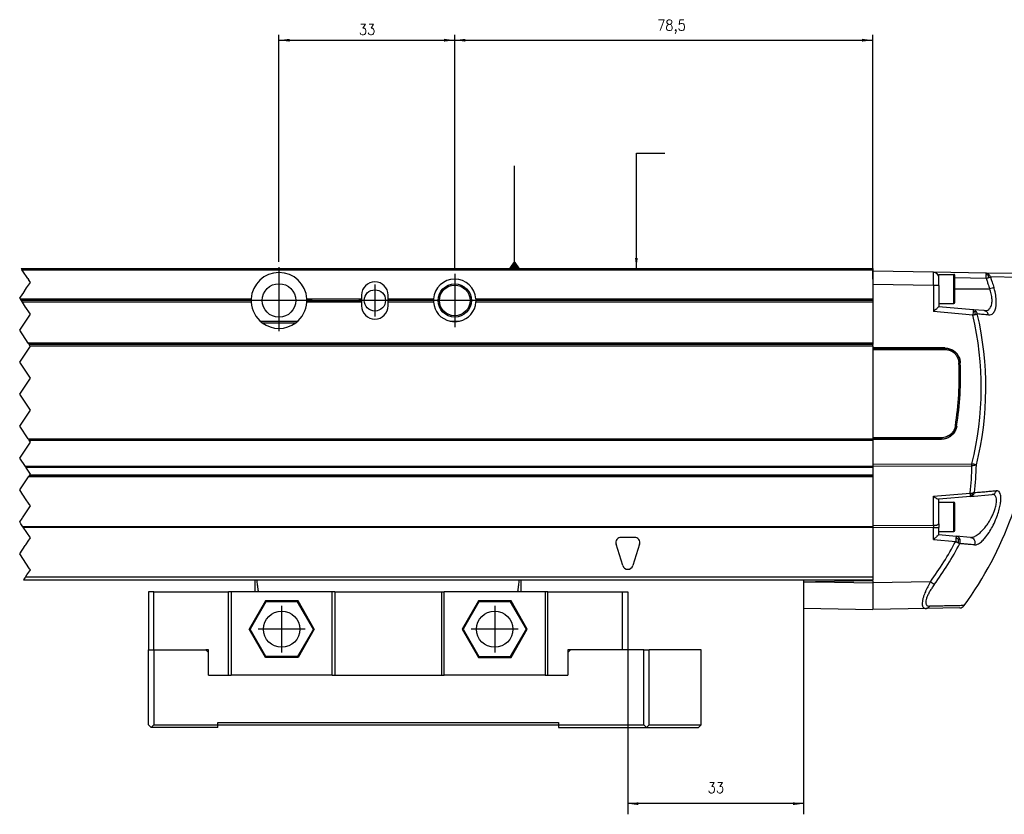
# Model space of a CAD drawing. Header units: millimetres. Extents: x -235 to 3416, y -109 to 485.
# Tile 12 of 36: x 327 to 511, y 155 to 304. Entities that reach past the tile are written whole.
import ezdxf

# ---------------------------------------------------------------- set-up
doc = ezdxf.new("R2010")
doc.units = ezdxf.units.MM
doc.linetypes.add('DOT_CENTER', pattern=[14, 12, -1, 0, -1])
doc.layers.add('1', color=7, linetype='Continuous')
doc.styles.add('CONVERTER_11', font='txt.shx', dxfattribs={"width": 0.9})
doc.dimstyles.new('ME10_DIM_24', dxfattribs={"dimtxt": 2, "dimasz": 2, "dimexe": 1, "dimexo": 1, "dimgap": 1, "dimtad": 1, "dimdsep": 46, "dimtxsty": 'CONVERTER_11', "dimsah": 1, "dimcen": 0.09, "dimclrd": 2, "dimclre": 2, "dimclrt": 2, "dimadec": 0, "dimazin": 0, "dimtfac": 1, "dimtdec": 4, "dimtix": 1, "dimtmove": 0, "dimatfit": 3, "dimfxl": 1, "dimtolj": 1, "dimtzin": 0, "dimarcsym": 0})
doc.dimstyles.new('ME10_DIM_25', dxfattribs={"dimtxt": 2, "dimasz": 2, "dimexe": 1, "dimexo": 1, "dimgap": 1, "dimtad": 1, "dimdsep": 46, "dimtxsty": 'CONVERTER_11', "dimsah": 1, "dimcen": 0.09, "dimclrd": 2, "dimclre": 2, "dimclrt": 2, "dimadec": 0, "dimazin": 0, "dimtfac": 1, "dimtdec": 4, "dimtix": 1, "dimtmove": 0, "dimatfit": 3, "dimfxl": 1, "dimtolj": 1, "dimtzin": 0, "dimarcsym": 0})
doc.dimstyles.new('ME10_DIM_36', dxfattribs={"dimtxt": 2, "dimasz": 2, "dimexe": 2, "dimexo": 0, "dimgap": 2, "dimtad": 1, "dimdsep": 46, "dimtxsty": 'CONVERTER_11', "dimsah": 1, "dimcen": 0.09, "dimclrd": 2, "dimclre": 2, "dimclrt": 2, "dimadec": 0, "dimazin": 0, "dimtfac": 1, "dimtdec": 4, "dimtix": 1, "dimtmove": 0, "dimatfit": 3, "dimfxl": 1, "dimtolj": 1, "dimtzin": 0, "dimarcsym": 0})
doc.dimstyles.get("Standard").update_dxf_attribs({"dimtxt": 0.18, "dimasz": 0.18, "dimexe": 0.18, "dimexo": 0.0625, "dimgap": 0.09, "dimtad": 0, "dimtih": 1, "dimtoh": 1, "dimdec": 4, "dimzin": 0, "dimdsep": 46, "dimtxsty": 'Standard', "dimcen": 0.09, "dimadec": 0, "dimazin": 0, "dimtfac": 1, "dimtdec": 4, "dimtofl": 0, "dimtmove": 0, "dimatfit": 3, "dimfxl": 1, "dimtolj": 1, "dimtzin": 0, "dimarcsym": 0})

# ---------------------------------------------------------------- blocks, each defined once
blk = doc.blocks.new('CABEZA_Li_1__31', base_point=(350.7, 171.02))
at = {"color": 7, "linetype": 'Continuous'}
for p, q in [((351.7, 196.47), (350.7, 196.47)), ((350.7, 196.47), (350.7, 185.62)), ((351.7, 196.47), (365.7, 196.47)), ((351.7, 185.62), (351.7, 196.47)), ((366.2, 196.47), (365.7, 196.47)), ((365.7, 180.82), (365.7, 196.47)), ((366.2, 196.47), (366.2, 180.82)), ((370.7, 196.47), (366.2, 196.47)), ((371.35, 196.47), (370.7, 196.47)), ((385.2, 196.47), (371.35, 196.47)), ((385.7, 196.47), (385.2, 196.47)), ((385.2, 180.82), (385.2, 196.47)), ((385.7, 196.47), (405.7, 196.47)), ((385.7, 196.47), (385.7, 180.82)), ((405.7, 196.47), (406.2, 196.47)), ((405.7, 196.47), (405.7, 180.82)), ((406.2, 180.82), (406.2, 196.47)), ((420.06, 196.47), (406.2, 196.47)), ((420.7, 196.47), (420.06, 196.47)), ((425.2, 196.47), (420.7, 196.47)), ((425.7, 196.47), (425.2, 196.47)), ((425.2, 196.47), (425.2, 180.82)), ((425.7, 196.47), (439.7, 196.47)), ((425.7, 180.82), (425.7, 196.47)), ((439.7, 196.47), (440.7, 196.47)), ((439.7, 185.62), (439.7, 196.47)), ((440.7, 196.47), (440.7, 185.62)), ((372.64, 194.77), (369.58, 189.47)), ((372.73, 194.62), (369.76, 189.47)), ((372.73, 194.62), (372.64, 194.77)), ((378.77, 194.77), (372.64, 194.77)), ((378.68, 194.62), (372.73, 194.62)), ((378.68, 194.62), (378.77, 194.77)), ((381.65, 189.47), (378.68, 194.62)), ((381.83, 189.47), (378.77, 194.77)), ((412.64, 194.77), (409.58, 189.47)), ((412.73, 194.62), (409.76, 189.47)), ((418.77, 194.77), (412.64, 194.77)), ((412.73, 194.62), (412.64, 194.77)), ((418.68, 194.62), (412.73, 194.62)), ((418.68, 194.62), (418.77, 194.77)), ((421.65, 189.47), (418.68, 194.62)), ((421.83, 189.47), (418.77, 194.77)), ((372.64, 184.17), (369.58, 189.47)), ((369.76, 189.47), (369.58, 189.47)), ((372.73, 184.32), (369.76, 189.47)), ((381.65, 189.47), (378.68, 184.32)), ((381.83, 189.47), (378.77, 184.17)), ((381.65, 189.47), (381.83, 189.47)), ((409.76, 189.47), (409.58, 189.47)), ((409.58, 189.47), (412.64, 184.17)), ((409.76, 189.47), (412.73, 184.32)), ((418.68, 184.32), (421.65, 189.47)), ((418.77, 184.17), (421.83, 189.47)), ((421.65, 189.47), (421.83, 189.47)), ((350.7, 185.62), (351.7, 185.62)), ((350.7, 171.52), (350.7, 185.62)), ((351.7, 185.62), (361.45, 185.62)), ((351.7, 185.62), (351.7, 171.52)), ((361.95, 185.12), (361.45, 185.62)), ((361.95, 185.62), (361.45, 185.62)), ((361.95, 185.12), (361.95, 185.62)), ((361.95, 180.82), (361.95, 185.12)), ((429.95, 185.62), (429.45, 185.12)), ((429.95, 185.62), (429.45, 185.62)), ((429.45, 185.62), (429.45, 185.12)), ((429.45, 185.12), (429.45, 180.82)), ((439.7, 185.62), (429.95, 185.62)), ((440.7, 185.62), (439.7, 185.62)), ((443.71, 185.62), (440.7, 185.62)), ((443.71, 185.62), (444.71, 185.62)), ((443.71, 171.52), (443.71, 185.62)), ((454.45, 185.62), (444.71, 185.62)), ((444.71, 171.52), (444.71, 185.62)), ((454.45, 171.52), (454.45, 185.62)), ((372.64, 184.17), (372.73, 184.32)), ((378.77, 184.17), (372.64, 184.17)), ((378.68, 184.32), (372.73, 184.32)), ((378.77, 184.17), (378.68, 184.32)), ((412.73, 184.32), (412.64, 184.17)), ((412.64, 184.17), (418.77, 184.17)), ((412.73, 184.32), (418.68, 184.32)), ((418.68, 184.32), (418.77, 184.17)), ((361.95, 180.82), (365.7, 180.82)), ((365.7, 180.82), (366.2, 180.82)), ((385.2, 180.82), (366.2, 180.82)), ((385.2, 180.82), (385.7, 180.82)), ((385.7, 180.82), (405.7, 180.82)), ((405.7, 180.82), (406.2, 180.82)), ((425.2, 180.82), (406.2, 180.82)), ((425.2, 180.82), (425.7, 180.82)), ((425.7, 180.82), (429.45, 180.82)), ((350.7, 171.52), (351.2, 171.02)), ((351.2, 171.02), (351.7, 171.52)), ((363.7, 171.02), (351.2, 171.02)), ((351.7, 171.52), (363.7, 171.52)), ((363.7, 171.92), (427.7, 171.92)), ((363.7, 171.52), (363.7, 171.92)), ((363.7, 171.42), (363.7, 171.52)), ((427.7, 171.42), (363.7, 171.42)), ((363.7, 171.02), (363.7, 171.42)), ((427.7, 171.92), (427.7, 171.52)), ((427.7, 171.52), (427.7, 171.42)), ((427.7, 171.52), (443.71, 171.52)), ((427.7, 171.42), (427.7, 171.02)), ((427.7, 171.02), (444.21, 171.02)), ((443.71, 171.52), (444.21, 171.02)), ((444.71, 171.52), (444.21, 171.02)), ((444.21, 171.02), (453.95, 171.02)), ((444.71, 171.52), (454.45, 171.52)), ((454.45, 171.52), (453.95, 171.02))]:
    blk.add_line(p, q, dxfattribs=at)
for centre in [(375.7, 189.47), (415.7, 189.47)]:
    blk.add_circle(centre, 3.4, dxfattribs=at)
for points, knots in [([(370.7, 196.47), (370.7, 196.68), (370.7, 197.1), (370.7, 197.68), (370.7, 198.22), (370.7, 198.55), (370.7, 198.72)], [0, 0, 0, 0, 0.62749, 1.254986, 1.753638, 2.252294, 2.252294, 2.252294, 2.252294]), ([(371.35, 196.47), (371.32, 196.68), (371.27, 197.1), (371.19, 197.68), (371.12, 198.22), (371.08, 198.55), (371.06, 198.72)], [0, 0, 0, 0, 0.63275, 1.265494, 1.768306, 2.271081, 2.271081, 2.271081, 2.271081]), ([(420.06, 196.47), (420.08, 196.68), (420.14, 197.1), (420.21, 197.68), (420.28, 198.22), (420.33, 198.55), (420.35, 198.72)], [0, 0, 0, 0, 0.63275, 1.265494, 1.768306, 2.271081, 2.271081, 2.271081, 2.271081]), ([(420.7, 196.47), (420.7, 196.68), (420.7, 197.1), (420.7, 197.68), (420.7, 198.22), (420.7, 198.55), (420.7, 198.72)], [0, 0, 0, 0, 0.62749, 1.254986, 1.753638, 2.252294, 2.252294, 2.252294, 2.252294])]:
    blk.add_open_spline(points, degree=3, knots=knots, dxfattribs=at)
at = {"layer": '1', "color": 2, "linetype": 'DOT_CENTER'}
for p, q in [((375.7, 193.87), (375.7, 185.07)), ((415.7, 193.87), (415.7, 185.07)), ((380.1, 189.47), (371.3, 189.47)), ((420.1, 189.47), (411.3, 189.47))]:
    blk.add_line(p, q, dxfattribs=at)
blk = doc.blocks.new('Perfil_Li-22_M__33', base_point=(-102.8, 193.2))
at = {"color": 7, "linetype": 'Continuous'}
for p, q in [((326.78, 257.22), (486.7, 257.22)), ((486.7, 257.22), (486.7, 256.97)), ((326.94, 256.97), (486.7, 256.97)), ((486.7, 256.97), (486.7, 256.72)), ((498.12, 256.52), (486.7, 256.72)), ((486.7, 256.72), (486.7, 254.22)), ((507.92, 256.35), (498.12, 256.52)), ((499.1, 256.12), (501.9, 256.12)), ((499.1, 255.52), (499.1, 256.12)), ((499.1, 254.02), (499.1, 255.52)), ((501.9, 253.37), (501.9, 256.12)), ((502.1, 250.82), (502.1, 255.92)), ((507.99, 255.35), (502.1, 255.45)), ((513.04, 256.26), (507.92, 256.35)), ((513.98, 255.56), (508.78, 255.65)), ((498.12, 254.02), (486.7, 254.22)), ((486.7, 254.22), (486.7, 251.52)), ((499.1, 254.02), (498.12, 254.02)), ((498.12, 254.02), (498.12, 249.13)), ((499.1, 254.02), (499.1, 250.62)), ((501.9, 250.62), (501.9, 253.37)), ((502.1, 253.37), (508.64, 253.37)), ((326.58, 251.52), (369.96, 251.52)), ((380.45, 251.52), (390.7, 251.52)), ((390.7, 252.22), (390.7, 251.52)), ((390.7, 251.52), (390.7, 251.22)), ((395.7, 251.52), (395.7, 252.22)), ((395.7, 251.22), (395.7, 251.52)), ((395.7, 251.52), (404.22, 251.52)), ((412.19, 251.52), (486.7, 251.52)), ((486.7, 251.52), (486.7, 251.22)), ((369.95, 251.22), (326.78, 251.22)), ((369.96, 250.92), (326.98, 250.92)), ((380.45, 251.22), (390.7, 251.22)), ((390.7, 250.92), (380.45, 250.92)), ((390.7, 251.22), (390.7, 250.92)), ((390.7, 250.92), (390.7, 250.22)), ((395.7, 250.92), (395.7, 251.22)), ((404.2, 251.22), (395.7, 251.22)), ((404.22, 250.92), (395.7, 250.92)), ((395.7, 250.22), (395.7, 250.92)), ((486.7, 250.92), (412.19, 250.92)), ((486.7, 251.22), (412.2, 251.22)), ((486.7, 251.22), (486.7, 250.92)), ((486.7, 250.92), (486.7, 243.22)), ((499.1, 250.62), (499.1, 250.04)), ((499.1, 250.62), (501.9, 250.62)), ((505.57, 249.48), (499.1, 250.04)), ((505.5, 248.48), (498.12, 249.13)), ((507.61, 249.3), (505.57, 249.48)), ((505.9, 249.06), (506.07, 249.23)), ((371.69, 247.32), (378.72, 247.32)), ((372.05, 247.02), (378.35, 247.02)), ((407.32, 247.32), (409.09, 247.32)), ((486.7, 243.22), (328.11, 243.22)), ((486.7, 242.97), (328.28, 242.97)), ((328.44, 242.72), (486.7, 242.72)), ((486.7, 243.22), (486.7, 242.97)), ((486.7, 242.72), (486.7, 242.97)), ((486.7, 242.72), (486.7, 242.36)), ((486.7, 242.36), (486.7, 242.25)), ((500.24, 242.29), (486.7, 242.36)), ((486.7, 242.25), (500.21, 242.26)), ((486.7, 242.25), (486.7, 242.01)), ((486.7, 242.01), (500.21, 242.02)), ((486.7, 242.01), (486.7, 225.44)), ((328.11, 225.22), (486.7, 225.22)), ((328.28, 224.97), (486.7, 224.97)), ((486.7, 225.44), (486.7, 225.22)), ((499.57, 225.43), (486.7, 225.44)), ((486.7, 225.22), (486.7, 225.2)), ((499.57, 225.19), (486.7, 225.2)), ((486.7, 225.2), (486.7, 225.09)), ((486.7, 225.09), (499.61, 225.15)), ((486.7, 225.09), (486.7, 224.97)), ((486.7, 224.97), (486.7, 220.47)), ((486.7, 220.47), (505.32, 220.53)), ((486.7, 220.47), (486.7, 220.11)), ((486.7, 220.11), (505.32, 220.17)), ((486.7, 220.11), (486.7, 220.02)), ((486.7, 220.02), (327.58, 220.02)), ((327.64, 219.93), (486.7, 219.93)), ((328.24, 218.22), (486.7, 218.22)), ((486.7, 218.38), (328.35, 218.38)), ((486.7, 220.02), (486.7, 219.93)), ((486.7, 219.93), (486.7, 218.38)), ((486.7, 218.38), (486.7, 218.22)), ((486.7, 218.22), (486.7, 218.1)), ((486.7, 218.1), (328.16, 218.1)), ((486.7, 218.1), (486.7, 208.89)), ((498.12, 214.45), (504.97, 215.05)), ((505.03, 214.41), (509.09, 214.77)), ((498.12, 208.93), (498.12, 214.45)), ((499.1, 213.9), (499.04, 213.89)), ((505.03, 214.41), (499.1, 213.9)), ((499.1, 213.32), (499.1, 213.9)), ((499.1, 209.29), (499.1, 213.32)), ((499.1, 213.32), (501.9, 213.32)), ((501.9, 207.82), (501.9, 213.32)), ((502.1, 210.57), (502.1, 213.12)), ((498.12, 208.93), (486.7, 208.89)), ((499.1, 209.29), (499.1, 208.56)), ((502.1, 208.02), (502.1, 210.57)), ((486.7, 208.73), (327.11, 208.72)), ((327.17, 208.63), (486.7, 208.63)), ((486.7, 208.89), (486.7, 208.73)), ((486.7, 208.73), (486.7, 208.63)), ((486.7, 208.63), (486.7, 208.53)), ((498.12, 208.56), (486.7, 208.53)), ((486.7, 208.53), (486.7, 199.22)), ((498.12, 208.56), (499.1, 208.56)), ((498.12, 206.33), (498.12, 208.56)), ((499.1, 207.82), (499.1, 208.56)), ((499.1, 207.82), (501.9, 207.82)), ((499.1, 207.24), (499.1, 207.82)), ((499.1, 207.24), (502.34, 206.96)), ((439.75, 201.42), (438.5, 205.42)), ((441.95, 206.72), (439.45, 206.72)), ((442.91, 205.42), (441.66, 201.42)), ((498.12, 206.33), (502.27, 205.97)), ((505.05, 206.72), (502.34, 206.96)), ((502.77, 206.34), (503.03, 206.47)), ((327.24, 198.72), (486.7, 198.72)), ((486.7, 199.22), (327.58, 199.22)), ((473.7, 198.72), (473.7, 198.35)), ((473.7, 198.35), (475.97, 198.39)), ((473.7, 198.35), (473.7, 193.43)), ((486.7, 198.57), (475.97, 198.39)), ((475.97, 198.39), (486.7, 198.2)), ((486.7, 199.22), (486.7, 198.72)), ((486.7, 198.57), (486.7, 198.72)), ((486.7, 198.57), (486.7, 198.2)), ((497.53, 198.39), (486.7, 198.2)), ((473.7, 193.43), (486.7, 193.2)), ((496.66, 193.37), (486.7, 193.2)), ((503.07, 193.49), (496.66, 193.37))]:
    blk.add_line(p, q, dxfattribs=at)
at = {"color": 2, "linetype": 'DOT_CENTER'}
for p, q in [((326.78, 257.22), (326.94, 256.97)), ((327.11, 256.72), (326.94, 256.97)), ((328.05, 255.31), (327.11, 256.72)), ((328.05, 255.31), (328.16, 255.15)), ((328.51, 254.62), (328.16, 255.15)), ((327.13, 252.55), (327.81, 253.57)), ((327.81, 253.57), (328.51, 254.62)), ((326.51, 251.62), (327.08, 252.47)), ((326.58, 251.52), (326.51, 251.62)), ((326.58, 251.52), (326.78, 251.22)), ((327.13, 252.55), (327.08, 252.47)), ((326.78, 251.22), (326.98, 250.92)), ((327.01, 250.87), (326.98, 250.92)), ((327.61, 249.97), (327.01, 250.87)), ((327.67, 249.88), (327.61, 249.97)), ((328.34, 248.87), (327.67, 249.88)), ((326.51, 245.62), (328.51, 248.62)), ((328.51, 248.62), (328.34, 248.87)), ((328.11, 243.22), (326.51, 245.62)), ((326.51, 239.62), (328.51, 242.62)), ((328.11, 243.22), (328.28, 242.97)), ((328.44, 242.72), (328.28, 242.97)), ((328.51, 242.62), (328.44, 242.72)), ((328.51, 236.62), (326.51, 239.62)), ((326.51, 233.62), (328.51, 236.62)), ((328.51, 230.62), (326.51, 233.62)), ((326.51, 227.62), (328.51, 230.62)), ((328.11, 225.22), (326.51, 227.62)), ((326.51, 221.62), (328.51, 224.62)), ((328.11, 225.22), (328.28, 224.97)), ((328.51, 224.62), (328.28, 224.97)), ((327.58, 220.02), (326.51, 221.62)), ((327.58, 220.02), (327.64, 219.93)), ((328.51, 218.62), (327.64, 219.93)), ((328.16, 218.1), (328.24, 218.22)), ((328.24, 218.22), (328.27, 218.25)), ((328.35, 218.38), (328.27, 218.25)), ((328.35, 218.38), (328.51, 218.62)), ((326.51, 215.62), (328.16, 218.1)), ((327.12, 214.71), (326.51, 215.62)), ((327.18, 214.62), (327.12, 214.71)), ((327.61, 213.97), (327.18, 214.62)), ((328.29, 212.95), (327.61, 213.97)), ((328.35, 212.87), (328.29, 212.95)), ((328.51, 212.62), (328.35, 212.87)), ((327.01, 210.37), (328.51, 212.62)), ((326.51, 209.62), (326.95, 210.28)), ((326.75, 209.27), (326.51, 209.62)), ((327.11, 208.72), (326.75, 209.27)), ((326.95, 210.28), (327.01, 210.37)), ((327.17, 208.63), (327.11, 208.72)), ((328.51, 206.62), (327.17, 208.63)), ((327.55, 205.19), (327.63, 205.3)), ((327.63, 205.3), (328.24, 206.22)), ((328.24, 206.22), (328.41, 206.47)), ((328.41, 206.47), (328.51, 206.62)), ((326.51, 203.62), (327.55, 205.19)), ((328.38, 200.82), (326.51, 203.62)), ((327.88, 199.67), (328.05, 199.92)), ((328.05, 199.92), (328.39, 200.45)), ((328.51, 200.62), (328.38, 200.82)), ((328.39, 200.45), (328.51, 200.62)), ((327.49, 199.1), (327.24, 198.72)), ((327.49, 199.1), (327.58, 199.22)), ((327.58, 199.22), (327.88, 199.67))]:
    blk.add_line(p, q, dxfattribs=at)
at = {"color": 7, "linetype": 'Continuous'}
for centre, radius in [((375.2, 251.22), 3.15), ((408.2, 251.22), 3.12), ((408.2, 251.22), 2.88), ((393.2, 251.22), 2)]:
    blk.add_circle(centre, radius, dxfattribs=at)
for centre, radius, start, end in [((375.2, 251.22), 5.25, 3.2758, 176.7242), ((408.2, 251.22), 4, 4.3012, 175.6988), ((498.1, 255.52), 1, 0, 89), ((501.9, 255.92), 0.2, 0, 90), ((507.9, 255.47), 0.877, 50.5592, 88.7082), ((507.87, 254.73), 1.33, 69.2691, 85.543), ((499.86, 255.55), 8.13, 358.5836, 3.5642), ((506.97, 255.34), 1.51, 7.1629, 24.8594), ((507.82, 255.38), 0.998, 15.4453, 50.4509), ((393.2, 252.22), 2.5, 0, 180), ((375.2, 251.22), 5.25, 176.7242, 180), ((375.2, 251.22), 5.25, 0, 3.2758), ((408.2, 251.22), 4, 175.6988, 180), ((408.2, 251.22), 4, 0, 4.3012), ((375.2, 251.22), 5.25, 180, 183.2758), ((375.2, 251.22), 5.25, 183.2758, 233.1301), ((375.2, 251.22), 5.25, 306.8699, 356.7242), ((375.2, 251.22), 5.25, 356.7242, 0), ((393.2, 250.22), 2.5, 180, 0), ((408.2, 251.22), 4, 180, 184.3012), ((408.2, 251.22), 4, 184.3012, 257.1614), ((408.2, 251.22), 4, 282.8386, 355.6988), ((408.2, 251.22), 4, 355.6988, 0), ((501.9, 250.82), 0.2, 270, 0), ((447.72, 234.87), 59.36, 346.0229, 13.2552), ((505.32, 247.99), 1.22, 61.3483, 78.8516), ((505.49, 248.7), 0.786, 42.8545, 84.3535), ((504.23, 248.56), 1.74, 1.1997, 16.668), ((505.32, 248.54), 1.01, 7.7882, 42.7875), ((447.71, 234.87), 60.22, 346.0224, 13.2546), ((375.2, 251.22), 5.25, 233.1301, 306.8699), ((408.2, 251.22), 4, 257.1614, 282.8386), ((444.16, 236.88), 58.77, 350.9848, 2.537), ((444.16, 236.9), 59, 350.9588, 2.5153), ((443.81, 236.87), 59.37, 351.0211, 2.5478), ((447.1, 234.87), 70, 324.1738, 355.4654), ((499.56, 228.1), 2.91, 270.2333, 350.7998), ((455.21, 221.09), 50.12, 353.0816, 358.9569), ((455.31, 221.25), 50.85, 353.0817, 358.9569), ((505.22, 217.42), 2.39, 263.9527, 275.2045), ((504.79, 215.71), 1.14, 281.0231, 298.7993), ((504.96, 215.2), 0.788, 275.4931, 314.1063), ((504.17, 215.2), 1.27, 337.0721, 352.8794), ((504.8, 215.35), 1.01, 314.3888, 347.0305), ((501.9, 213.12), 0.2, 0, 90), ((501.9, 208.02), 0.2, 270, 0), ((439.45, 205.72), 1, 90, 197.354), ((441.95, 205.72), 1, 342.646, 90), ((447.64, 234.87), 61.8, 323.8261, 332.12), ((447.64, 234.87), 62.69, 323.8236, 332.1132), ((501.83, 205.52), 1.25, 41.1917, 66.69), ((501.11, 206.14), 1.68, 345.3866, 7.0383), ((502.06, 205.99), 1.08, 335.8962, 26.3818), ((440.7, 201.72), 1, 197.354, 342.646), ((503.05, 194.48), 1, 271.0007, 324.1764)]:
    blk.add_arc(centre, radius, start, end, dxfattribs=at)
for points, knots in [([(498.12, 254.02), (498.12, 254.1), (498.12, 254.29), (498.13, 254.61), (498.13, 254.99), (498.13, 255.39), (498.13, 255.77), (498.13, 256.07), (498.13, 256.28), (498.13, 256.42), (498.12, 256.49), (498.12, 256.52)], [0, 0, 0, 0, 0.246853, 0.573001, 0.955136, 1.388543, 1.768084, 2.078885, 2.309298, 2.398735, 2.499723, 2.499723, 2.499723, 2.499723]), ([(507.92, 256.35), (507.93, 256.34), (507.95, 256.3), (507.96, 256.19), (507.97, 256.11), (507.98, 256.06)], [0, 0, 0, 0, 0.0409859, 0.1423251, 0.3023472, 0.3023472, 0.3023472, 0.3023472]), ([(507.99, 255.35), (508.03, 255.37), (508.11, 255.4), (508.23, 255.44), (508.35, 255.48), (508.43, 255.51), (508.47, 255.53)], [0, 0, 0, 0, 0.1381457, 0.2653089, 0.3731529, 0.5135142, 0.5135142, 0.5135142, 0.5135142]), ([(507.99, 255.35), (508.06, 255.13), (508.18, 254.81), (508.34, 254.31), (508.49, 253.87), (508.59, 253.54), (508.64, 253.37)], [0, 0, 0, 0, 0.68444, 1.043135, 1.564092, 2.085077, 2.085077, 2.085077, 2.085077]), ([(508.34, 255.97), (508.35, 255.99), (508.37, 256.02), (508.39, 256.06), (508.42, 256.09), (508.44, 256.12), (508.45, 256.14), (508.46, 256.15)], [0, 0, 0, 0, 0.0591744, 0.1047259, 0.1294919, 0.1800777, 0.2096117, 0.2096117, 0.2096117, 0.2096117]), ([(508.47, 255.53), (508.51, 255.54), (508.57, 255.56), (508.65, 255.6), (508.72, 255.62), (508.76, 255.64), (508.78, 255.65)], [0, 0, 0, 0, 0.1201076, 0.2006116, 0.2592419, 0.3341075, 0.3341075, 0.3341075, 0.3341075]), ([(508.78, 255.65), (508.86, 255.43), (508.97, 255.09), (509.14, 254.59), (509.29, 254.14), (509.39, 253.81), (509.45, 253.64)], [0, 0, 0, 0, 0.694674, 1.058253, 1.58676, 2.115295, 2.115295, 2.115295, 2.115295]), ([(507.61, 249.3), (507.79, 249.3), (508.1, 249.3), (508.54, 249.54), (508.83, 249.9), (509.01, 250.35), (509.11, 250.91), (509.1, 251.46), (509.03, 252.02), (508.93, 252.48), (508.8, 252.95), (508.69, 253.24), (508.64, 253.37)], [0, 0, 0, 0, 0.537157, 0.915672, 1.461114, 1.892996, 2.360609, 3.146294, 3.531511, 4.039752, 4.574721, 4.981597, 4.981597, 4.981597, 4.981597]), ([(508.4, 248.5), (508.57, 248.5), (508.89, 248.51), (509.28, 248.77), (509.61, 249.2), (509.81, 249.8), (509.92, 250.63), (509.89, 251.64), (509.72, 252.7), (509.52, 253.37), (509.45, 253.64)], [0, 0, 0, 0, 0.525651, 0.923978, 1.353185, 2.130013, 2.775468, 3.887335, 5.142147, 5.978575, 5.978575, 5.978575, 5.978575]), ([(509.45, 253.64), (509.34, 253.6), (509.08, 253.51), (508.81, 253.42), (508.64, 253.37)], [0, 0, 0, 0, 0.3339348, 0.8470538, 0.8470538, 0.8470538, 0.8470538]), ([(499.1, 250.04), (498.95, 249.9), (498.62, 249.59), (498.3, 249.29), (498.12, 249.13)], [0, 0, 0, 0, 0.637937, 1.343454, 1.343454, 1.343454, 1.343454]), ([(505.55, 249.19), (505.55, 249.08), (505.53, 248.84), (505.51, 248.61), (505.5, 248.48)], [0, 0, 0, 0, 0.3239303, 0.7061475, 0.7061475, 0.7061475, 0.7061475]), ([(505.5, 248.48), (505.54, 248.49), (505.62, 248.51), (505.75, 248.54), (505.87, 248.57), (505.94, 248.59), (505.98, 248.6)], [0, 0, 0, 0, 0.1289322, 0.255415, 0.3909874, 0.4926731, 0.4926731, 0.4926731, 0.4926731]), ([(505.57, 249.48), (505.57, 249.44), (505.56, 249.34), (505.56, 249.24), (505.55, 249.19)], [0, 0, 0, 0, 0.1258954, 0.2926505, 0.2926505, 0.2926505, 0.2926505]), ([(505.98, 248.6), (506.02, 248.61), (506.08, 248.62), (506.17, 248.64), (506.25, 248.66), (506.3, 248.67), (506.33, 248.68)], [0, 0, 0, 0, 0.1185549, 0.2032868, 0.2878565, 0.3593047, 0.3593047, 0.3593047, 0.3593047]), ([(508.4, 248.5), (508.23, 248.51), (507.9, 248.54), (507.38, 248.59), (506.86, 248.63), (506.51, 248.66), (506.33, 248.68)], [0, 0, 0, 0, 0.497941, 1.010768, 1.536725, 2.077248, 2.077248, 2.077248, 2.077248]), ([(508.4, 248.5), (508.33, 248.71), (508.2, 249.11), (507.8, 249.24), (507.61, 249.3)], [0, 0, 0, 0, 0.615598, 1.189303, 1.189303, 1.189303, 1.189303]), ([(500.24, 242.29), (500.24, 242.29), (500.23, 242.28), (500.21, 242.27), (500.21, 242.26)], [0, 0, 0, 0, 0.02432725, 0.04866133, 0.04866133, 0.04866133, 0.04866133]), ([(500.21, 242.26), (500.21, 242.25), (500.21, 242.22), (500.21, 242.17), (500.21, 242.1), (500.21, 242.04), (500.21, 242.02)], [0, 0, 0, 0, 0.0336648, 0.0892929, 0.1611429, 0.2414837, 0.2414837, 0.2414837, 0.2414837]), ([(500.21, 242.26), (500.34, 242.25), (500.59, 242.24), (500.91, 242.18), (501.13, 242.11), (501.39, 242.02), (501.68, 241.88), (501.99, 241.67), (502.22, 241.46), (502.43, 241.24), (502.66, 240.94), (502.81, 240.67), (502.91, 240.42), (502.99, 240.2), (503.07, 239.88), (503.09, 239.63), (503.11, 239.49)], [0, 0, 0, 0, 0.400431, 0.731417, 0.975007, 1.108754, 1.563126, 1.935845, 2.21343, 2.491008, 2.863719, 3.318074, 3.432095, 3.67236, 4.010697, 4.423919, 4.423919, 4.423919, 4.423919]), ([(500.24, 242.29), (500.47, 242.28), (500.84, 242.25), (501.33, 242.1), (501.79, 241.87), (502.24, 241.53), (502.62, 241.08), (502.87, 240.63), (503.06, 240.11), (503.1, 239.74), (503.12, 239.51)], [0, 0, 0, 0, 0.672027, 1.10549, 1.538806, 2.210831, 2.764252, 3.316501, 3.746736, 4.422176, 4.422176, 4.422176, 4.422176]), ([(500.21, 242.02), (500.33, 242.01), (500.67, 242), (501.2, 241.86), (501.69, 241.6), (502.11, 241.26), (502.42, 240.89), (502.68, 240.41), (502.83, 239.94), (502.86, 239.6), (502.87, 239.48)], [0, 0, 0, 0, 0.3596, 1.018052, 1.613927, 2.030259, 2.621059, 3.042477, 3.687512, 4.0622, 4.0622, 4.0622, 4.0622]), ([(502.87, 239.48), (502.88, 239.48), (502.91, 239.48), (502.94, 239.48), (502.98, 239.49), (503.02, 239.49), (503.05, 239.49), (503.07, 239.49), (503.09, 239.49), (503.1, 239.49), (503.11, 239.49)], [0, 0, 0, 0, 0.0386788, 0.0778743, 0.1159857, 0.1513184, 0.1823126, 0.2077852, 0.2294862, 0.2399527, 0.2399527, 0.2399527, 0.2399527]), ([(502.2, 227.67), (502.17, 227.52), (502.1, 227.21), (501.9, 226.76), (501.63, 226.37), (501.28, 226.02), (500.91, 225.77), (500.48, 225.57), (500.04, 225.45), (499.73, 225.44), (499.57, 225.43)], [0, 0, 0, 0, 0.467562, 0.943405, 1.469991, 1.877987, 2.403214, 2.812533, 3.295992, 3.756437, 3.756437, 3.756437, 3.756437]), ([(502.46, 227.61), (502.42, 227.44), (502.35, 227.11), (502.15, 226.66), (501.88, 226.23), (501.52, 225.86), (501.08, 225.54), (500.64, 225.33), (500.14, 225.18), (499.8, 225.16), (499.61, 225.15)], [0, 0, 0, 0, 0.511406, 1.023738, 1.438199, 2.047175, 2.557388, 3.070715, 3.501413, 4.094253, 4.094253, 4.094253, 4.094253]), ([(502.2, 227.67), (502.21, 227.67), (502.24, 227.66), (502.28, 227.66), (502.31, 227.65), (502.35, 227.64), (502.38, 227.64), (502.4, 227.64), (502.42, 227.63), (502.43, 227.63), (502.43, 227.63)], [0, 0, 0, 0, 0.0388694, 0.0782525, 0.1165413, 0.1520344, 0.183166, 0.2087492, 0.2272693, 0.2345066, 0.2345066, 0.2345066, 0.2345066]), ([(502.43, 227.63), (502.43, 227.63), (502.44, 227.62), (502.45, 227.61), (502.46, 227.61)], [0, 0, 0, 0, 0.01660631, 0.03551057, 0.03551057, 0.03551057, 0.03551057]), ([(499.57, 225.19), (499.57, 225.2), (499.57, 225.23), (499.57, 225.28), (499.57, 225.35), (499.57, 225.4), (499.57, 225.43)], [0, 0, 0, 0, 0.0336648, 0.0892929, 0.1611429, 0.2414837, 0.2414837, 0.2414837, 0.2414837]), ([(499.57, 225.19), (499.58, 225.18), (499.59, 225.17), (499.6, 225.16), (499.61, 225.15)], [0, 0, 0, 0, 0.02547824, 0.0509477, 0.0509477, 0.0509477, 0.0509477]), ([(505.32, 220.17), (505.32, 220.23), (505.32, 220.35), (505.32, 220.47), (505.32, 220.53)], [0, 0, 0, 0, 0.1780358, 0.3623916, 0.3623916, 0.3623916, 0.3623916]), ([(506.15, 220.33), (506.12, 220.33), (506.07, 220.35), (505.99, 220.37), (505.9, 220.39), (505.79, 220.42), (505.69, 220.44), (505.57, 220.47), (505.45, 220.5), (505.37, 220.52), (505.32, 220.53)], [0, 0, 0, 0, 0.0712204, 0.1557764, 0.2638694, 0.3590728, 0.4744091, 0.5963388, 0.7081721, 0.851759, 0.851759, 0.851759, 0.851759]), ([(506.15, 220.33), (506.03, 220.28), (505.77, 220.18), (505.48, 220.18), (505.32, 220.17)], [0, 0, 0, 0, 0.3732078, 0.8460562, 0.8460562, 0.8460562, 0.8460562]), ([(504.97, 215.05), (504.97, 214.96), (504.99, 214.81), (505, 214.65), (505.01, 214.59)], [0, 0, 0, 0, 0.2591969, 0.4628928, 0.4628928, 0.4628928, 0.4628928]), ([(505.01, 214.59), (505.01, 214.55), (505.02, 214.5), (505.03, 214.44), (505.03, 214.41)], [0, 0, 0, 0, 0.1005848, 0.1748506, 0.1748506, 0.1748506, 0.1748506]), ([(505.05, 206.72), (505.13, 206.72), (505.35, 206.72), (505.79, 206.86), (506.38, 207.19), (507.07, 207.76), (507.72, 208.48), (508.26, 209.22), (508.66, 209.85), (509, 210.47), (509.29, 211.08), (509.53, 211.68), (509.73, 212.3), (509.88, 212.9), (509.94, 213.51), (509.92, 214), (509.82, 214.39), (509.63, 214.62), (509.47, 214.72), (509.29, 214.77), (509.16, 214.77), (509.09, 214.77)], [0, 0, 0, 0, 0.233258, 0.671966, 1.367725, 2.259459, 3.32379, 4.259545, 5.02674, 5.55523, 6.398364, 7.048068, 7.480557, 8.358328, 8.880591, 9.323708, 9.829388, 10.045596, 10.209896, 10.392171, 10.593996, 10.593996, 10.593996, 10.593996]), ([(505.34, 214.71), (505.36, 214.7), (505.39, 214.68), (505.43, 214.66), (505.47, 214.64), (505.5, 214.64), (505.51, 214.63)], [0, 0, 0, 0, 0.049416, 0.1009442, 0.1435019, 0.182331, 0.182331, 0.182331, 0.182331]), ([(505.79, 215.13), (505.76, 215.12), (505.71, 215.1), (505.63, 215.07), (505.53, 215.06), (505.47, 215.05), (505.43, 215.04)], [0, 0, 0, 0, 0.0773792, 0.1642671, 0.2600732, 0.3638457, 0.3638457, 0.3638457, 0.3638457]), ([(505.79, 215.13), (505.98, 215.14), (506.36, 215.18), (506.93, 215.23), (507.47, 215.28), (507.99, 215.32), (508.5, 215.37), (508.98, 215.41), (509.45, 215.45), (509.75, 215.48), (509.9, 215.49)], [0, 0, 0, 0, 0.584553, 1.150149, 1.69671, 2.222701, 2.728726, 3.21644, 3.684015, 4.131664, 4.131664, 4.131664, 4.131664]), ([(505.8, 205.31), (505.99, 205.33), (506.48, 205.39), (507.1, 205.9), (507.83, 206.64), (508.52, 207.59), (509.2, 208.76), (509.76, 209.94), (510.2, 211.12), (510.52, 212.22), (510.71, 213.18), (510.77, 214), (510.73, 214.65), (510.57, 215.14), (510.28, 215.47), (510.03, 215.48), (509.9, 215.49)], [0, 0, 0, 0, 0.566091, 1.451349, 2.308564, 3.709293, 4.968214, 6.356072, 7.619176, 8.75433, 9.765599, 10.560395, 11.225955, 11.713853, 12.074808, 12.444858, 12.444858, 12.444858, 12.444858]), ([(509.09, 214.77), (509.28, 214.82), (509.67, 214.93), (509.82, 215.3), (509.9, 215.49)], [0, 0, 0, 0, 0.557288, 1.137047, 1.137047, 1.137047, 1.137047]), ([(498.12, 214.45), (498.3, 214.29), (498.58, 214.05), (498.92, 213.93), (499.04, 213.89)], [0, 0, 0, 0, 0.698426, 1.085457, 1.085457, 1.085457, 1.085457]), ([(499.1, 209.29), (499.01, 209.19), (498.76, 208.92), (498.37, 208.92), (498.12, 208.93)], [0, 0, 0, 0, 0.383163, 1.087225, 1.087225, 1.087225, 1.087225]), ([(498.12, 208.93), (498.12, 208.9), (498.12, 208.84), (498.12, 208.75), (498.12, 208.65), (498.12, 208.59), (498.12, 208.56)], [0, 0, 0, 0, 0.0881147, 0.1781555, 0.2771231, 0.3623917, 0.3623917, 0.3623917, 0.3623917]), ([(499.1, 207.24), (499.1, 207.24), (499.08, 207.22), (499.03, 207.18), (498.96, 207.11), (498.87, 207.02), (498.75, 206.91), (498.61, 206.78), (498.46, 206.64), (498.3, 206.49), (498.18, 206.38), (498.12, 206.33)], [0, 0, 0, 0, 0.023403, 0.086894, 0.186813, 0.319455, 0.48111, 0.668068, 0.876617, 1.103045, 1.343641, 1.343641, 1.343641, 1.343641]), ([(502.33, 206.67), (502.32, 206.56), (502.3, 206.33), (502.28, 206.09), (502.27, 205.97)], [0, 0, 0, 0, 0.3239303, 0.7061475, 0.7061475, 0.7061475, 0.7061475]), ([(502.27, 205.97), (502.31, 205.94), (502.39, 205.9), (502.5, 205.84), (502.62, 205.77), (502.7, 205.73), (502.73, 205.72)], [0, 0, 0, 0, 0.1292845, 0.2680805, 0.4014458, 0.5245739, 0.5245739, 0.5245739, 0.5245739]), ([(502.34, 206.96), (502.34, 206.92), (502.34, 206.82), (502.33, 206.72), (502.33, 206.67)], [0, 0, 0, 0, 0.1258955, 0.2926508, 0.2926508, 0.2926508, 0.2926508]), ([(503.03, 206.47), (502.95, 206.6), (502.78, 206.85), (502.48, 206.93), (502.34, 206.96)], [0, 0, 0, 0, 0.4484575, 0.87854, 0.87854, 0.87854, 0.87854]), ([(502.73, 205.72), (502.77, 205.7), (502.83, 205.66), (502.92, 205.62), (502.99, 205.58), (503.03, 205.56), (503.05, 205.55)], [0, 0, 0, 0, 0.1137871, 0.2135241, 0.2958734, 0.362437, 0.362437, 0.362437, 0.362437]), ([(505.8, 205.31), (505.59, 205.32), (505.16, 205.36), (504.49, 205.42), (503.79, 205.48), (503.3, 205.52), (503.05, 205.55)], [0, 0, 0, 0, 0.632863, 1.301732, 2.005723, 2.757682, 2.757682, 2.757682, 2.757682]), ([(505.05, 206.72), (505.2, 206.69), (505.5, 206.61), (505.8, 206.24), (505.94, 205.77), (505.85, 205.46), (505.8, 205.31)], [0, 0, 0, 0, 0.445591, 0.903985, 1.376646, 1.853071, 1.853071, 1.853071, 1.853071]), ([(486.7, 198.2), (486.7, 197.89), (486.7, 197.27), (486.7, 196.36), (486.7, 195.49), (486.7, 194.71), (486.7, 194.08), (486.7, 193.65), (486.7, 193.37), (486.7, 193.26), (486.7, 193.2)], [0, 0, 0, 0, 0.936599, 1.840005, 2.744316, 3.534543, 4.177875, 4.647561, 4.823061, 4.998787, 4.998787, 4.998787, 4.998787]), ([(497.53, 198.39), (497.44, 198.24), (497.26, 197.93), (497.03, 197.47), (496.79, 197), (496.58, 196.54), (496.38, 196.03), (496.19, 195.51), (496.05, 194.97), (495.98, 194.5), (495.97, 194.16), (496, 193.94), (496.06, 193.76), (496.14, 193.6), (496.28, 193.46), (496.43, 193.4), (496.56, 193.37), (496.63, 193.37), (496.66, 193.37)], [0, 0, 0, 0, 0.530715, 1.058414, 1.547811, 2.113239, 2.589253, 3.17048, 3.786189, 4.255731, 4.587597, 4.805926, 4.928328, 5.152562, 5.333554, 5.50193, 5.637329, 5.719453, 5.719453, 5.719453, 5.719453]), ([(498.25, 197.86), (498.16, 197.74), (497.94, 197.43), (497.58, 196.89), (497.22, 196.27), (496.92, 195.64), (496.72, 195.06), (496.64, 194.58), (496.68, 194.24), (496.78, 194.02), (496.94, 193.87), (497.15, 193.79), (497.3, 193.79), (497.36, 193.79)], [0, 0, 0, 0, 0.460005, 1.130967, 1.935284, 2.629524, 3.22177, 3.76425, 4.061958, 4.246815, 4.472987, 4.711856, 4.904874, 4.904874, 4.904874, 4.904874]), ([(498.25, 197.86), (498.23, 197.88), (498.19, 197.91), (498.12, 197.95), (498.04, 198.01), (497.95, 198.08), (497.85, 198.15), (497.75, 198.23), (497.64, 198.31), (497.57, 198.36), (497.53, 198.39)], [0, 0, 0, 0, 0.0657581, 0.1490644, 0.2487563, 0.362528, 0.4871662, 0.6187823, 0.7532435, 0.8865735, 0.8865735, 0.8865735, 0.8865735]), ([(496.66, 193.37), (496.69, 193.38), (496.76, 193.38), (496.86, 193.4), (496.96, 193.44), (497.05, 193.48), (497.14, 193.54), (497.23, 193.62), (497.3, 193.7), (497.34, 193.76), (497.36, 193.79)], [0, 0, 0, 0, 0.1001977, 0.2027754, 0.3075468, 0.414209, 0.5223271, 0.6313156, 0.7404586, 0.8489524, 0.8489524, 0.8489524, 0.8489524]), ([(503.86, 193.9), (503.67, 193.9), (503.12, 193.89), (501.89, 193.87), (499.92, 193.83), (498.3, 193.8), (497.36, 193.79)], [0, 0, 0, 0, 0.566799, 1.648685, 3.687027, 6.498405, 6.498405, 6.498405, 6.498405])]:
    blk.add_open_spline(points, degree=3, knots=knots, dxfattribs=at)
blk.add_open_spline([(503.12, 239.51), (503.12, 239.51), (503.12, 239.5), (503.11, 239.5), (503.11, 239.49)], degree=3, dxfattribs=at)
at = {"layer": '1', "color": 2, "linetype": 'DOT_CENTER'}
for p, q in [((375.2, 257.47), (375.2, 244.97)), ((408.2, 256.22), (408.2, 246.22)), ((408.2, 256.22), (408.2, 246.22)), ((408.2, 256.22), (408.2, 246.22)), ((393.2, 254.22), (393.2, 248.22)), ((381.45, 251.22), (368.95, 251.22)), ((396.2, 251.22), (390.2, 251.22)), ((413.2, 251.22), (403.2, 251.22)), ((413.2, 251.22), (403.2, 251.22)), ((413.2, 251.22), (403.2, 251.22))]:
    blk.add_line(p, q, dxfattribs=at)
blk = doc.blocks.new('Li-22-M__34', base_point=(-102.8, 170.77))
for name, p in [('Perfil_Li-22_M__33', (-102.8, 193.2)), ('CABEZA_Li_1__31', (350.7, 171.02))]:
    blk.add_blockref(name, p)
blk = doc.blocks.new('*D63')
at = {"layer": '1', "color": 2, "linetype": 'Continuous'}
for p, q in [((408.2, 257.22), (408.2, 301.1)), ((408.2, 300.1), (486.7, 300.1)), ((486.7, 255.22), (486.7, 301.1))]:
    blk.add_line(p, q, dxfattribs=at)
at = {"layer": '1', "color": 2}
for points in [[(410.2, 300.36), (410.2, 299.83), (408.2, 300.1)], [(484.7, 299.83), (484.7, 300.36), (486.7, 300.1)]]:
    blk.add_solid(points, dxfattribs=at)
at = {"layer": '1', "color": 2, "insert": (446.21, 301.3), "char_height": 2, "attachment_point": 7, "rotation": 0.0001, "line_spacing_factor": 0.60024, "style": 'CONVERTER_11'}
blk.add_mtext('78,5', dxfattribs=at)
blk = doc.blocks.new('*D64')
at = {"layer": '1', "color": 2, "linetype": 'Continuous'}
for p, q in [((375.2, 258.47), (375.2, 301.1)), ((375.2, 300.1), (408.2, 300.1)), ((408.2, 257.22), (408.2, 301.1))]:
    blk.add_line(p, q, dxfattribs=at)
at = {"layer": '1', "color": 2}
for points in [[(377.2, 300.36), (377.2, 299.83), (375.2, 300.1)], [(406.2, 299.83), (406.2, 300.36), (408.2, 300.1)]]:
    blk.add_solid(points, dxfattribs=at)
at = {"layer": '1', "color": 2, "insert": (390.2, 301.1), "char_height": 2, "attachment_point": 7, "rotation": 0.0001, "line_spacing_factor": 0.60024, "style": 'CONVERTER_11'}
blk.add_mtext('33', dxfattribs=at)
blk = doc.blocks.new('*D76')
at = {"layer": '1', "color": 2, "linetype": 'Continuous'}
for p, q in [((473.7, 193.43), (473.7, 154.71)), ((440.7, 185.62), (440.7, 154.71)), ((473.7, 156.71), (440.7, 156.71))]:
    blk.add_line(p, q, dxfattribs=at)
at = {"layer": '1', "color": 2}
for points in [[(442.7, 156.97), (442.7, 156.44), (440.7, 156.71)], [(471.7, 156.44), (471.7, 156.97), (473.7, 156.71)]]:
    blk.add_solid(points, dxfattribs=at)
at = {"layer": '1', "color": 2, "insert": (455.7, 158.71), "char_height": 2, "attachment_point": 7, "rotation": 0.0001, "line_spacing_factor": 0.60024, "style": 'CONVERTER_11'}
blk.add_mtext('33', dxfattribs=at)
blk = doc.blocks.new('A', base_point=(268.582, 214.12))
at = {"layer": '1', "color": 2}
for points in [[(442.046, 259.22), (442.573, 259.22), (442.309, 257.22)], [(419.416, 258.72), (418.356, 257.22), (420.476, 257.22)]]:
    blk.add_solid(points, dxfattribs=at)
blk.add_blockref('Li-22-M__34', (-102.796, 170.772))
at = {"layer": '1'}
for base, p1, p2, dimstyle, picture, middle in [((375.205, 300.098), (408.205, 256.22), (375.205, 257.47), 'ME10_DIM_25', '*D64', (391.705, 302.098)), ((408.205, 300.098), (486.705, 254.22), (408.205, 256.22), 'ME10_DIM_24', '*D63', (448.955, 302.198)), ((473.705, 156.707), (440.705, 185.62), (473.705, 193.426), 'ME10_DIM_36', '*D76', (457.205, 159.707))]:
    dim = blk.add_linear_dim(base=base, p1=p1, p2=p2, dimstyle=dimstyle, dxfattribs=at)
    dim.commit()
    dim.dimension.update_dxf_attribs({"geometry": picture, "text_midpoint": middle, "text_rotation": 0.00014})
at = {"layer": '1', "color": 2, "linetype": 'Continuous', "has_arrowhead": 0}
for points in [[(442.309, 257.22), (442.309, 278.912), (447.665, 278.912)], [(419.416, 257.22), (419.416, 276.488)]]:
    blk.add_leader(points, dimstyle='Standard', dxfattribs=at)

msp = doc.modelspace()

# ---------------------------------------------------------------- block references
msp.add_blockref('A', (268.58, 214.12))

doc.saveas('drawing.dxf')
